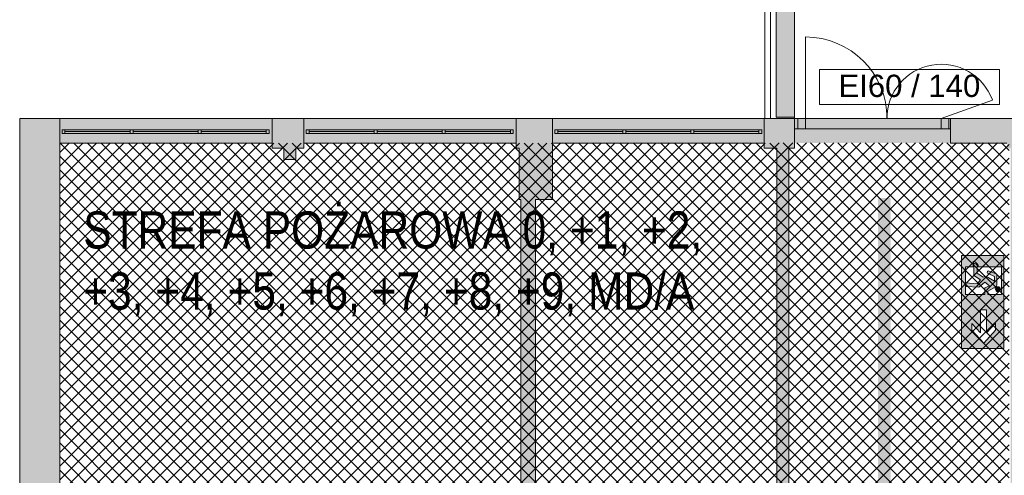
# Paper-space layout 'AP-10 STREFY POŻAROWE I EWAKUACJA - PIĘTRO 8' of a CAD drawing. Header units: millimetres. Extents: x 0 to 594, y 0 to 450.
# Tile 6 of 14: x 71 to 203, y 307 to 368. Entities that reach past the tile are written whole.
import ezdxf
from ezdxf.xclip import XClip

# ---------------------------------------------------------------- set-up
doc = ezdxf.new("R2010")
doc.units = ezdxf.units.MM
doc.header["$MEASUREMENT"] = 0
doc.header["$XCLIPFRAME"] = 0
for name, color, linetype, lineweight, true_color in [('A_ewakuacja_Nr_pióra__104', 7, 'Continuous', 5, 0x006532), ('A_podkład_Nr_pióra__254', 7, 'Continuous', 5, 0xfdfdfd), ('A_ppoż proj_Nr_pióra__104', 7, 'Continuous', 5, 0x006532), ('A_ppoż proj_Nr_pióra__71', 7, 'Continuous', 5, 0xcbfe65), ('A_ppoż proj_Nr_pióra__82', 7, 'Continuous', 5, 0x329800)]:
    doc.layers.add(name, color=color, linetype=linetype, lineweight=lineweight, true_color=true_color)
for name, color, linetype, lineweight in [('A_ewakuacja_Nr_pióra__4', 94, 'Continuous', 18), ('A_podkład_Nr_pióra__2', 8, 'Continuous', 13), ('A_ppoż proj_Nr_pióra__1', 7, 'Continuous', 20), ('A_ppoż proj_Nr_pióra__3', 30, 'Continuous', 13)]:
    doc.layers.add(name, color=color, linetype=linetype, lineweight=lineweight)
doc.layers.add('A_podrys', color=7, linetype='Continuous')
doc.styles.add('STYL_AUTOMATYCZNY_1', font='arial.ttf')
doc.styles.add('STYL_AUTOMATYCZNY_2', font='ARIALN.TTF')
doc.linetypes.add('BATTING', pattern='A,0,[1,AP-10 STREFY POŻAROWE I EWAKUACJA - PIĘTRO 81.Shx,S=4.001,R=0,X=0,Y=0],-4.001,0', length=4.001)

# ---------------------------------------------------------------- blocks, each defined once
blk = doc.blocks.new('Rysunek_1_1', base_point=(-1569.58, -182.91))
at = {"layer": 'A_ewakuacja_Nr_pióra__104', "linetype": 'Continuous', "lineweight": 0, "true_color": 0x004c26}
h = blk.add_hatch(color=118, dxfattribs=at)
h.paths.add_polyline_path([(197.58, 336.61), (197.58, 324.11), (203.32, 324.11), (203.32, 336.61)])
h.paths.add_polyline_path([(202.97, 331.36), (201.14, 331.36), (201.14, 331.81), (201.94, 332.25, 0.414214), (202.35, 332.66), (202.35, 334.09), (201.35, 334.53, 1.14772), (201.2, 334.2), (202.03, 333.81), (202.03, 333.15), (201.18, 333.64), (201.01, 333.74, 0.230447), (200.51, 333.7), (199.73, 334.25), (199.73, 335.24, 0.304489), (199.26, 335.59), (199.26, 333.94), (200.16, 333.34), (199.71, 332.82), (198.17, 332.96), (198.17, 332.47), (199.93, 332.34), (200.73, 333.02), (201.36, 332.56), (200.76, 332.26), (200.76, 331.36), (198.13, 331.36), (198.13, 335.08), (199.18, 335.08), (199.18, 335.81, -0.24241), (199.84, 335.34), (199.84, 335.08), (202.97, 335.08)], flags=0)
h.paths.add_polyline_path([(200.99, 329.31), (200.99, 326.19), (202.19, 327.49), (202.19, 326.56), (200.6, 324.81), (199, 326.56), (199, 327.47), (200.18, 326.19), (200.18, 329.31)], flags=0)
blk.add_hatch(color=118, dxfattribs=at).paths.add_polyline_path([(202.66, 332.37, 1), (202.37, 331.78, 1)])
at = {"layer": 'A_podkład_Nr_pióra__254', "linetype": 'Continuous', "lineweight": 5, "true_color": 0xfdfdfd}
h = blk.add_hatch(color=7, dxfattribs=at)
h.paths.add_polyline_path([(93.31, 293.67), (97.52, 293.67), (120.82, 293.67), (122.22, 293.67), (133.92, 293.67), (155.19, 293.67), (155.19, 302.07), (140.22, 302.07), (140.22, 344.17), (142.52, 344.17), (142.52, 351.07), (142.52, 351.77), (171.02, 351.77), (171.02, 351.07), (172.72, 351.07), (172.72, 302.47), (167.72, 302.47), (167.72, 295.47), (166.99, 295.47), (166.99, 293.67), (167.72, 293.67), (168.67, 293.67), (168.67, 286.97), (173.47, 286.97), (173.47, 293.67), (185.32, 293.67), (185.32, 300.37), (174.32, 300.37), (174.32, 351.07), (175.12, 351.07), (175.12, 355.07), (175.12, 356.17), (175.12, 357.77), (175.12, 364.12), (175.12, 382.62), (175.12, 383.07), (175.12, 383.15), (175.12, 388.37), (175.12, 389.62), (175.12, 396.67), (173.87, 396.67), (173.22, 396.67), (172.62, 396.67), (172.62, 390.87), (168.72, 390.87), (144.62, 390.87), (144.62, 413.87), (169.12, 413.87), (172.62, 413.87), (172.62, 412.37), (172.62, 410.47), (172.72, 410.47), (173.22, 410.47), (173.87, 410.47), (175.12, 410.47), (175.12, 412.37), (175.12, 415.12), (175.12, 418.17), (175.12, 419.77), (173.87, 419.77), (173.22, 419.77), (172.72, 419.77), (172.62, 419.77), (172.62, 416.37), (169.12, 416.37), (144.62, 416.37), (144.62, 439.37), (168.72, 439.37), (172.32, 439.37), (172.72, 439.37), (172.72, 433.57), (173.22, 433.57), (173.87, 433.57), (175.12, 433.57), (175.12, 439.37), (175.12, 440.62), (175.12, 441.87), (172.32, 441.87), (168.72, 441.87), (143.37, 441.87), (142.12, 441.87), (142.12, 440.62), (142.12, 415.12), (142.12, 389.62), (142.12, 382.62), (142.12, 381.37), (143.37, 381.37), (169.12, 381.37), (172.62, 381.37), (172.62, 367.53), (172.62, 364.12), (172.62, 356.17), (172.62, 355.07), (171.02, 355.07), (142.52, 355.07), (137.62, 355.07), (109.02, 355.07), (104.72, 355.07), (93.31, 355.07), (93.31, 351.77), (104.72, 351.77), (104.72, 351.07), (106.32, 351.07), (106.32, 349.57), (107.92, 349.57), (107.92, 351.07), (109.02, 351.07), (109.02, 351.77), (137.62, 351.77), (137.62, 351.07), (138.02, 351.07), (138.02, 344.17), (138.22, 344.17), (138.22, 302.07), (138.22, 301.47), (133.92, 301.47), (133.92, 295.27), (122.22, 295.27), (121.92, 295.27), (121.92, 302.27), (97.52, 302.27), (97.52, 301.87), (94.02, 301.87), (94.02, 295.27), (93.31, 295.27)])
h.paths.add_polyline_path([(144.62, 388.37), (168.72, 388.37), (172.32, 388.37), (172.62, 388.37), (172.62, 383.87), (169.12, 383.87), (144.62, 383.87)], flags=0)
for points in [[(70.72, 260.47), (71.92, 260.47), (71.92, 230.27), (71.92, 228.02), (70.72, 228.02), (70.72, 203.12), (70.72, 133.27), (93.31, 133.27), (93.31, 136.57), (76.12, 136.57), (76.12, 164.37), (93.31, 164.37), (93.31, 165.97), (76.12, 165.97), (76.12, 199.87), (80.57, 199.87), (80.57, 201.47), (76.12, 201.47), (76.12, 203.12), (76.12, 224.27), (93.31, 224.27), (93.31, 227.77), (76.12, 227.77), (76.12, 228.02), (76.12, 230.27), (76.12, 260.17), (93.31, 260.17), (93.31, 263.77), (76.12, 263.77), (76.12, 285.97), (76.12, 293.67), (81.51, 293.67), (81.51, 295.27), (76.12, 295.27), (76.12, 351.77), (93.31, 351.77), (93.31, 355.07), (76.12, 355.07), (70.72, 355.07), (70.72, 285.97)], [(104.47, 136.57), (93.31, 136.57), (93.31, 133.27), (335.72, 133.27), (339.82, 133.27), (368.42, 133.27), (373.02, 133.27), (401.62, 133.27), (405.82, 133.27), (533.72, 133.27), (538.72, 133.27), (538.72, 199.97), (538.72, 203.12), (538.72, 227.67), (538.02, 227.67), (538.02, 230.27), (538.02, 260.47), (538.72, 260.47), (538.72, 286.02), (538.72, 288.57), (538.72, 355.07), (533.32, 355.07), (406.22, 355.07), (402.32, 355.07), (373.25, 355.07), (306.92, 355.07), (303.02, 355.07), (208.32, 355.07), (203.72, 355.07), (196.12, 355.07), (196.12, 351.77), (203.72, 351.77), (203.72, 351.07), (204.22, 351.07), (204.22, 344.17), (204.22, 299.87), (204.22, 295.97), (204.22, 295.37), (204.02, 295.37), (204.02, 293.67), (204.02, 286.87), (207.83, 286.87), (207.83, 288.57), (205.92, 288.57), (205.92, 293.67), (205.92, 295.97), (208.02, 295.97), (208.02, 299.87), (205.92, 299.87), (205.92, 344.17), (208.02, 344.17), (208.02, 351.07), (208.32, 351.07), (208.32, 351.77), (236.92, 351.77), (236.92, 351.07), (238.62, 351.07), (238.62, 292.77), (238.22, 292.77), (230.02, 292.77), (230.02, 290.87), (220.52, 290.97), (220.52, 292.77), (219.32, 292.77), (219.32, 290.87), (219.32, 288.57), (218.83, 288.57), (218.83, 286.87), (219.32, 286.87), (230.02, 286.87), (238.22, 286.87), (248.62, 286.87), (259.32, 286.87), (259.32, 292.77), (258.12, 292.77), (258.12, 290.87), (248.62, 290.87), (248.62, 292.77), (240.12, 292.77), (240.12, 351.07), (241.32, 351.07), (241.32, 351.77), (269.92, 351.77), (269.92, 351.07), (270.02, 351.07), (270.02, 344.17), (270.62, 344.17), (270.62, 299.87), (270.02, 299.87), (270.02, 295.97), (271.12, 295.97), (271.12, 288.47), (269.83, 288.47), (269.83, 286.87), (273.53, 286.87), (273.53, 288.47), (272.72, 288.47), (272.72, 295.97), (273.82, 295.97), (273.82, 299.87), (273.42, 299.87), (273.42, 344.17), (273.82, 344.17), (273.82, 351.07), (274.42, 351.07), (274.42, 351.77), (303.02, 351.77), (303.02, 351.07), (304.32, 351.07), (304.32, 293.17), (304.32, 292.77), (295.42, 292.77), (295.42, 290.87), (285.92, 290.87), (285.92, 292.77), (284.52, 292.77), (284.52, 290.87), (284.52, 286.87), (295.42, 286.87), (304.32, 286.87), (315.02, 286.87), (325.72, 286.87), (325.72, 290.87), (325.72, 293.17), (324.52, 293.17), (324.52, 290.87), (315.02, 290.87), (315.02, 293.17), (306.02, 293.17), (306.02, 351.07), (306.92, 351.07), (306.92, 351.77), (335.52, 351.77), (335.52, 351.07), (336.12, 351.07), (336.12, 344.17), (336.62, 344.17), (336.62, 299.87), (336.12, 299.87), (336.12, 295.97), (337.12, 295.97), (337.12, 288.47), (336.33, 288.47), (336.33, 286.87), (339.23, 286.87), (339.23, 288.47), (338.72, 288.47), (338.72, 295.97), (339.92, 295.97), (339.92, 299.87), (339.22, 299.87), (339.22, 344.17), (339.92, 344.17), (339.92, 351.07), (339.92, 351.77), (368.52, 351.77), (368.52, 351.07), (370.12, 351.07), (370.12, 349.37), (370.12, 342.37), (370.12, 341.97), (370.12, 339.37), (370.12, 338.37), (370.12, 317.37), (370.12, 293.07), (360.72, 293.07), (360.72, 290.67), (351.82, 290.67), (351.82, 293.07), (350.42, 293.07), (350.42, 290.67), (350.42, 286.87), (360.72, 286.87), (371.92, 286.87), (383.82, 286.87), (383.82, 287.47), (371.92, 287.47), (371.92, 317.37), (371.92, 338.37), (372.52, 338.37), (372.52, 339.37), (373.25, 339.37), (405.82, 339.37), (405.82, 351.07), (406.22, 351.07), (406.22, 351.77), (434.82, 351.77), (434.82, 351.07), (435.92, 351.07), (435.92, 292.77), (427.12, 292.77), (427.12, 290.77), (418.12, 290.77), (418.12, 293.37), (418.12, 294.57), (405.72, 294.57), (405.72, 299.87), (401.92, 299.87), (401.92, 294.57), (401.92, 287.47), (401.52, 287.47), (401.52, 286.87), (401.92, 286.87), (409.02, 286.87), (409.02, 288.07), (403.12, 288.07), (403.12, 293.37), (416.92, 293.37), (416.92, 286.87), (427.12, 286.87), (437.42, 286.87), (446.92, 286.87), (457.12, 286.87), (457.12, 290.97), (457.12, 292.77), (456.42, 292.77), (456.42, 290.97), (446.92, 290.97), (446.92, 292.67), (437.42, 292.67), (437.42, 292.77), (437.32, 292.77), (437.32, 351.07), (438.92, 351.07), (438.92, 351.77), (467.52, 351.77), (467.52, 351.07), (467.52, 344.17), (468.72, 344.17), (468.72, 299.87), (467.92, 299.87), (467.92, 295.97), (468.72, 295.97), (468.72, 288.57), (467.92, 288.57), (467.92, 286.87), (471.72, 286.87), (471.72, 288.57), (470.42, 288.57), (470.42, 295.97), (471.52, 295.97), (471.52, 299.87), (470.42, 299.87), (470.42, 344.17), (471.12, 344.17), (471.12, 351.07), (471.62, 351.07), (471.62, 351.77), (500.22, 351.77), (500.22, 351.07), (501.72, 351.07), (501.72, 320.27), (501.72, 305.67), (501.72, 293.47), (492.22, 293.47), (492.22, 290.97), (482.72, 290.97), (482.72, 286.87), (492.22, 286.87), (503.62, 286.87), (513.52, 286.87), (521.12, 286.87), (521.12, 288.57), (513.52, 288.57), (513.52, 293.37), (503.62, 293.37), (503.62, 293.47), (503.62, 305.67), (512.22, 305.67), (513.52, 305.67), (522.42, 305.67), (522.42, 310.07), (504.12, 310.07), (504.12, 320.27), (504.12, 328.27), (507.32, 328.27), (519.32, 328.27), (519.32, 329.27), (507.32, 329.27), (507.32, 333.67), (503.62, 333.67), (503.62, 351.07), (505.12, 351.07), (505.12, 351.77), (533.32, 351.77), (533.32, 288.57), (533.12, 288.57), (533.12, 286.87), (533.82, 286.87), (533.82, 286.02), (533.82, 263.97), (510.62, 263.97), (510.62, 266.77), (486.62, 266.77), (486.62, 260.47), (510.62, 260.47), (533.82, 260.47), (533.82, 230.27), (533.82, 227.67), (510.95, 227.67), (486.62, 227.67), (486.62, 221.87), (510.95, 221.87), (510.95, 224.57), (533.82, 224.57), (533.82, 203.12), (533.82, 201.67), (533.82, 199.97), (533.72, 199.97), (533.72, 136.57), (505.12, 136.57), (505.12, 137.27), (503.42, 137.27), (503.42, 160.47), (507.82, 160.47), (507.82, 166.47), (503.62, 166.47), (503.62, 177.97), (522.42, 177.97), (522.42, 199.97), (522.82, 199.97), (522.82, 201.67), (521.02, 201.67), (521.02, 183.27), (503.62, 183.27), (503.62, 195.67), (513.02, 195.67), (513.02, 201.67), (492.92, 201.67), (482.72, 201.67), (482.72, 197.57), (482.72, 195.67), (483.42, 195.67), (483.42, 197.57), (492.92, 197.57), (492.92, 195.67), (501.82, 195.67), (501.82, 166.47), (501.82, 137.27), (500.42, 137.27), (500.42, 136.57), (472.12, 136.57), (472.12, 137.27), (471.52, 137.27), (471.52, 144.17), (470.52, 144.17), (470.52, 188.47), (471.52, 188.47), (471.52, 192.37), (470.52, 192.37), (470.52, 199.97), (472.02, 199.97), (472.02, 201.67), (468.02, 201.67), (468.02, 199.97), (468.92, 199.97), (468.92, 192.37), (467.72, 192.37), (467.72, 188.47), (468.92, 188.47), (468.92, 144.17), (467.72, 144.17), (467.72, 137.27), (467.62, 137.27), (467.62, 136.57), (439.02, 136.57), (439.02, 137.27), (437.82, 137.27), (437.82, 195.57), (446.92, 195.57), (446.92, 197.57), (456.42, 197.57), (456.42, 195.57), (457.12, 195.57), (457.12, 197.57), (457.12, 201.67), (446.92, 201.67), (436.12, 201.67), (426.22, 201.67), (416.12, 201.67), (416.12, 197.57), (416.12, 195.67), (416.72, 195.67), (416.72, 197.57), (426.22, 197.57), (426.22, 195.67), (436.12, 195.67), (436.12, 195.57), (436.12, 137.27), (434.42, 137.27), (434.42, 136.57), (405.82, 136.57), (405.82, 137.27), (405.82, 144.17), (404.82, 144.17), (404.82, 188.47), (405.82, 188.47), (405.82, 192.37), (404.52, 192.37), (404.52, 199.97), (404.82, 199.97), (404.82, 201.67), (402.82, 201.67), (402.12, 201.67), (402.12, 199.97), (402.82, 199.97), (403.52, 199.97), (403.52, 192.37), (402.02, 192.37), (402.02, 188.47), (403.02, 188.47), (403.02, 144.17), (402.02, 144.17), (402.02, 137.27), (401.62, 137.27), (401.62, 136.57), (373.02, 136.57), (373.02, 137.27), (371.82, 137.27), (371.82, 176.57), (380.91, 176.57), (381.77, 177.43), (381.21, 177.99), (380.58, 177.37), (371.82, 177.37), (371.82, 180.97), (360.52, 180.97), (359.72, 180.97), (359.72, 176.17), (360.52, 176.17), (360.52, 180.17), (370.12, 180.17), (370.12, 137.27), (368.42, 137.27), (368.42, 136.57), (339.82, 136.57), (339.82, 137.27), (339.82, 144.17), (339.32, 144.17), (339.32, 188.47), (339.82, 188.47), (339.82, 192.37), (338.62, 192.37), (338.62, 199.97), (339.82, 199.97), (339.82, 201.67), (337.02, 201.67), (337.02, 199.97), (337.12, 199.97), (337.12, 192.37), (336.12, 192.37), (336.12, 188.47), (336.62, 188.47), (336.62, 144.17), (336.12, 144.17), (336.12, 137.27), (335.72, 137.27), (335.72, 136.57), (307.12, 136.57), (307.12, 137.27), (306.12, 137.27), (306.12, 195.57), (315.62, 195.57), (315.62, 197.57), (325.12, 197.57), (325.12, 195.67), (325.72, 195.67), (325.72, 197.57), (325.72, 201.67), (315.62, 201.67), (304.42, 201.67), (295.32, 201.67), (285.22, 201.67), (284.92, 201.67), (284.92, 200.07), (285.22, 200.07), (285.22, 197.57), (285.22, 195.67), (285.82, 195.67), (285.82, 197.57), (295.32, 197.57), (295.32, 195.67), (304.42, 195.67), (304.42, 195.57), (304.42, 137.27), (302.72, 137.27), (302.72, 136.57), (274.02, 136.57), (274.02, 137.27), (273.62, 137.27), (273.62, 144.17), (273.12, 144.17), (273.12, 188.47), (273.62, 188.47), (273.62, 192.37), (272.82, 192.37), (272.82, 200.07), (274.02, 200.07), (274.02, 201.67), (271.12, 201.67), (270.12, 201.67), (270.12, 200.07), (271.12, 200.07), (271.12, 192.37), (270.02, 192.37), (270.02, 188.47), (270.42, 188.47), (270.42, 144.17), (270.02, 144.17), (270.02, 137.27), (270.02, 136.57), (241.42, 136.57), (241.42, 137.27), (239.82, 137.27), (239.82, 195.17), (249.12, 195.17), (249.12, 197.47), (258.62, 197.47), (258.62, 195.17), (259.62, 195.17), (259.62, 197.47), (259.62, 201.67), (249.12, 201.67), (238.02, 201.67), (236.82, 201.67), (236.82, 195.47), (238.02, 195.47), (238.02, 195.17), (238.02, 137.27), (236.52, 137.27), (236.52, 136.57), (207.92, 136.57), (207.92, 137.27), (207.72, 137.27), (207.72, 144.17), (205.62, 144.17), (205.62, 188.47), (207.72, 188.47), (207.72, 194.77), (215.32, 194.77), (215.32, 197.47), (224.82, 197.47), (224.82, 194.77), (225.82, 194.77), (225.82, 197.47), (225.82, 201.67), (215.32, 201.67), (203.82, 201.67), (197.22, 201.67), (197.22, 195.47), (203.82, 195.47), (203.82, 194.77), (203.82, 188.47), (203.82, 144.17), (203.82, 137.27), (203.52, 137.27), (203.52, 136.57), (174.92, 136.57), (174.92, 137.27), (173.72, 137.27), (173.72, 168.77), (171.92, 168.77), (171.92, 137.27), (170.72, 137.27), (170.72, 136.57), (142.12, 136.57), (142.12, 137.27), (141.57, 137.27), (141.57, 144.17), (140.47, 144.17), (140.47, 178.97), (161.57, 178.97), (161.57, 183.27), (171.92, 183.27), (171.92, 177.77), (173.72, 177.77), (173.72, 189.27), (171.92, 189.27), (171.92, 184.47), (161.57, 184.47), (161.57, 200.07), (170.22, 200.07), (170.22, 197.27), (171.92, 197.27), (171.92, 196.27), (173.72, 196.27), (173.72, 201.67), (170.22, 201.67), (161.57, 201.67), (159.17, 201.67), (149.47, 201.67), (149.47, 195.17), (159.17, 195.17), (159.17, 191.57), (159.97, 191.57), (159.97, 183.77), (141.57, 183.77), (141.57, 192.67), (138.97, 192.67), (127.37, 192.67), (127.37, 196.37), (127.37, 199.57), (141.57, 199.57), (141.57, 201.47), (126.47, 201.47), (121.37, 201.47), (121.37, 199.77), (121.37, 196.37), (126.47, 196.37), (126.47, 192.67), (126.47, 191.47), (121.37, 191.47), (121.37, 184.97), (126.47, 184.97), (138.97, 184.97), (138.97, 178.97), (138.97, 144.17), (137.77, 144.17), (137.77, 137.27), (137.77, 136.57), (109.17, 136.57), (109.17, 137.27), (104.47, 137.27)]]:
    blk.add_hatch(color=7, dxfattribs=at).paths.add_polyline_path(points)
at = {"layer": 'A_ppoż proj_Nr_pióra__104', "linetype": 'Continuous', "lineweight": 5, "true_color": 0x006532}
blk.add_hatch(color=128, dxfattribs=at).paths.add_polyline_path([(188.04, 292.86), (188.04, 344.36), (186.34, 344.36), (186.34, 292.86)])
at = {"layer": 'A_ppoż proj_Nr_pióra__3', "linetype": 'Continuous', "lineweight": 0, "true_color": 0x3f2000}
blk.add_hatch(color=38, dxfattribs=at).paths.add_polyline_path([(172.72, 355.07), (172.72, 351.77), (272.47, 351.77), (272.47, 355.07)])
at = {"layer": 'A_ppoż proj_Nr_pióra__71', "linetype": 'Continuous', "lineweight": 5, "true_color": 0xcbfe65}
h = blk.add_hatch(dxfattribs=at)
h.set_pattern_fill('bloczki_betonowe_0001', color=71, style=0, pattern_type=2)
h.set_pattern_definition([(45, (-1569.5778, -182.9054), (-0.9192388, 0.9192388), []), (135, (-1569.5778, -182.9054), (0.9192388, 0.9192388), [])])
h.paths.add_polyline_path([(76.12, 224.27), (76.12, 136.57), (203.82, 136.57), (203.82, 201.67), (215.32, 201.67), (215.32, 266.27), (204.02, 266.27), (204.02, 351.82), (172.53, 351.82), (172.53, 351.77), (76.12, 351.77), (76.12, 263.77), (141.72, 263.77), (141.72, 259.67), (165.57, 259.67), (165.57, 229.07), (141.67, 229.07), (141.67, 224.27)])
at = {"layer": 'A_ewakuacja_Nr_pióra__4', "color": 94, "linetype": 'Continuous', "lineweight": 18, "flags": 128}
for points in [[(203.32, 324.11), (203.32, 336.61), (197.58, 336.61), (197.58, 324.11)], [(200.18, 329.31), (200.99, 329.31), (200.99, 326.19), (202.19, 327.49), (202.19, 326.56), (200.6, 324.81), (199, 326.56), (199, 327.47), (200.18, 326.19)]]:
    blk.add_lwpolyline(points, close=True, dxfattribs=at)
blk.add_lwpolyline([(198.13, 331.36), (200.76, 331.36), (200.76, 332.26), (201.36, 332.56), (200.73, 333.02), (199.93, 332.34), (198.17, 332.47), (198.17, 332.96), (199.71, 332.82), (200.16, 333.34), (199.26, 333.94), (199.26, 335.59, -0.304489), (199.73, 335.24), (199.73, 334.25), (200.51, 333.7, -0.230447), (201.01, 333.74), (201.18, 333.64), (202.03, 333.15), (202.03, 333.81), (201.2, 334.2, -1.14772), (201.35, 334.53), (202.35, 334.09), (202.35, 332.66, -0.414214), (201.94, 332.25), (201.14, 331.81), (201.14, 331.36), (202.97, 331.36), (202.97, 335.08), (199.84, 335.08), (199.84, 335.34, 0.24241), (199.18, 335.81), (199.18, 335.08), (198.13, 335.08)], format="xyb", close=True, dxfattribs=at)
at = {"layer": 'A_ewakuacja_Nr_pióra__4', "color": 94, "linetype": 'Continuous', "lineweight": 18}
blk.add_circle((202.51, 332.08), 0.328, dxfattribs=at)
at = {"layer": 'A_podkład_Nr_pióra__2', "color": 8, "linetype": 'Continuous', "lineweight": 13}
for p, q in [((175.12, 396.67), (175.12, 351.07)), ((172.62, 388.37), (172.62, 355.27)), ((171.12, 379.87), (171.12, 355.07)), ((176.57, 355.07), (176.57, 366.07)), ((194.88, 355.07), (201.76, 357.57)), ((70.72, 355.07), (70.72, 260.47)), ((175.12, 355.07), (70.72, 355.07)), ((76.12, 295.27), (76.12, 355.07)), ((104.72, 355.07), (104.72, 351.07)), ((109.02, 351.07), (109.02, 355.07)), ((137.62, 355.07), (137.62, 351.07)), ((142.52, 344.17), (142.52, 355.07)), ((171.02, 355.07), (171.02, 351.07)), ((172.62, 355.27), (175.12, 355.27)), ((175.12, 355.07), (196.12, 355.07)), ((175.57, 353.67), (175.57, 355.07)), ((176.57, 353.67), (176.57, 355.07)), ((194.88, 353.67), (194.88, 355.07)), ((195.88, 353.67), (195.88, 355.07)), ((538.72, 355.07), (196.12, 355.07)), ((196.12, 355.07), (196.12, 351.77)), ((104.32, 353.57), (76.42, 353.57)), ((76.42, 353.57), (76.42, 353.07)), ((76.42, 353.07), (104.32, 353.07)), ((76.82, 353.57), (76.82, 353.07)), ((76.82, 353.32), (85.59, 353.32)), ((85.59, 353.57), (85.59, 353.07)), ((85.99, 353.57), (85.99, 353.07)), ((85.99, 353.32), (94.75, 353.32)), ((94.75, 353.57), (94.75, 353.07)), ((95.15, 353.57), (95.15, 353.07)), ((95.15, 353.32), (103.92, 353.32)), ((103.92, 353.57), (103.92, 353.07)), ((104.32, 353.07), (104.32, 353.57)), ((137.22, 353.57), (109.32, 353.57)), ((109.32, 353.57), (109.32, 353.07)), ((109.32, 353.07), (137.22, 353.07)), ((109.72, 353.57), (109.72, 353.07)), ((109.72, 353.32), (118.49, 353.32)), ((118.49, 353.57), (118.49, 353.07)), ((118.89, 353.57), (118.89, 353.07)), ((118.89, 353.32), (127.65, 353.32)), ((127.65, 353.57), (127.65, 353.07)), ((128.05, 353.57), (128.05, 353.07)), ((128.05, 353.32), (136.82, 353.32)), ((136.82, 353.57), (136.82, 353.07)), ((137.22, 353.07), (137.22, 353.57)), ((142.82, 353.57), (142.82, 353.07)), ((170.72, 353.57), (142.82, 353.57)), ((142.82, 353.07), (170.72, 353.07)), ((143.22, 353.57), (143.22, 353.07)), ((143.22, 353.32), (151.99, 353.32)), ((151.99, 353.57), (151.99, 353.07)), ((152.39, 353.57), (152.39, 353.07)), ((152.39, 353.32), (161.15, 353.32)), ((161.15, 353.57), (161.15, 353.07)), ((161.55, 353.57), (161.55, 353.07)), ((161.55, 353.32), (170.32, 353.32)), ((170.32, 353.57), (170.32, 353.07)), ((170.72, 353.07), (170.72, 353.57)), ((175.12, 353.67), (196.12, 353.67)), ((76.12, 351.77), (104.72, 351.77)), ((109.02, 351.77), (137.62, 351.77)), ((142.52, 351.77), (171.12, 351.77)), ((196.12, 351.77), (203.72, 351.77)), ((104.72, 351.07), (106.32, 351.07)), ((106.32, 351.07), (106.32, 349.57)), ((107.92, 349.57), (107.92, 351.07)), ((107.92, 351.07), (109.02, 351.07)), ((137.62, 351.07), (138.02, 351.07)), ((138.02, 351.07), (138.02, 344.17)), ((171.02, 351.07), (172.72, 351.07)), ((172.72, 351.07), (172.72, 302.47)), ((174.32, 351.07), (175.12, 351.07)), ((174.32, 300.37), (174.32, 351.07)), ((107.92, 349.57), (106.32, 349.57)), ((138.02, 344.17), (138.22, 344.17)), ((138.22, 344.17), (138.22, 301.47)), ((140.22, 344.17), (142.52, 344.17)), ((140.22, 302.07), (140.22, 344.17))]:
    blk.add_line(p, q, dxfattribs=at)
at = {"layer": 'A_podkład_Nr_pióra__2', "color": 8, "linetype": 'BATTING', "lineweight": 13}
blk.add_line((171.87, 380.62), (171.87, 355.07), dxfattribs=at)
at = {"layer": 'A_podkład_Nr_pióra__2', "color": 8, "linetype": 'Continuous', "lineweight": 13}
for centre, radius, start, end in [((176.57, 355.07), 11, 0, 90), ((194.88, 355.07), 7.32, 20, 180)]:
    blk.add_arc(centre, radius, start, end, dxfattribs=at)
at = {"layer": 'A_ppoż proj_Nr_pióra__1', "color": 7, "linetype": 'Continuous', "lineweight": 20}
for p, q in [((202.7, 361.67), (178.46, 361.67)), ((178.46, 361.67), (178.46, 356.96)), ((202.7, 356.96), (202.7, 361.67)), ((178.46, 356.96), (202.7, 356.96))]:
    blk.add_line(p, q, dxfattribs=at)
at = {"layer": 'A_ppoż proj_Nr_pióra__1', "color": 7, "linetype": 'Continuous', "lineweight": 20, "insert": (190.58, 359.46), "char_height": 3, "attachment_point": 5, "style": 'STYL_AUTOMATYCZNY_1'}
blk.add_mtext('\\A1;{\\pqc;\\fArial|b0|i0|c238|p0;\\W1.000000;EI60 / 140}', dxfattribs=at)
at = {"layer": 'A_ppoż proj_Nr_pióra__82', "color": 84, "linetype": 'Continuous', "lineweight": 5, "true_color": 0x329800, "insert": (79.28, 335.49), "char_height": 5, "width": 88.7446, "attachment_point": 4, "line_spacing_factor": 0.986688, "style": 'STYL_AUTOMATYCZNY_2'}
blk.add_mtext('\\A1;{\\pql;\\fArial Narrow|b0|i0|c238|p0;\\W1.000000;STREFA POŻAROWA 0, +1, +2, +3, +4, +5, +6, +7, +8, +9, MD/A}', dxfattribs=at)

psp = doc.layouts.new('AP-10 STREFY POŻAROWE I EWAKUACJA - PIĘTRO 8')

# ---------------------------------------------------------------- block references
at = {"layer": 'A_podrys', "color": 37, "linetype": 'Continuous', "lineweight": 5, "true_color": 0x656532}
ref = psp.add_blockref('Rysunek_1_1', (-1569.58, -182.91), dxfattribs=at)
XClip(ref).set_block_clipping_path([(67.3782961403, 100.4210493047), (540.7426107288, 445.1)])

doc.saveas('drawing.dxf')
